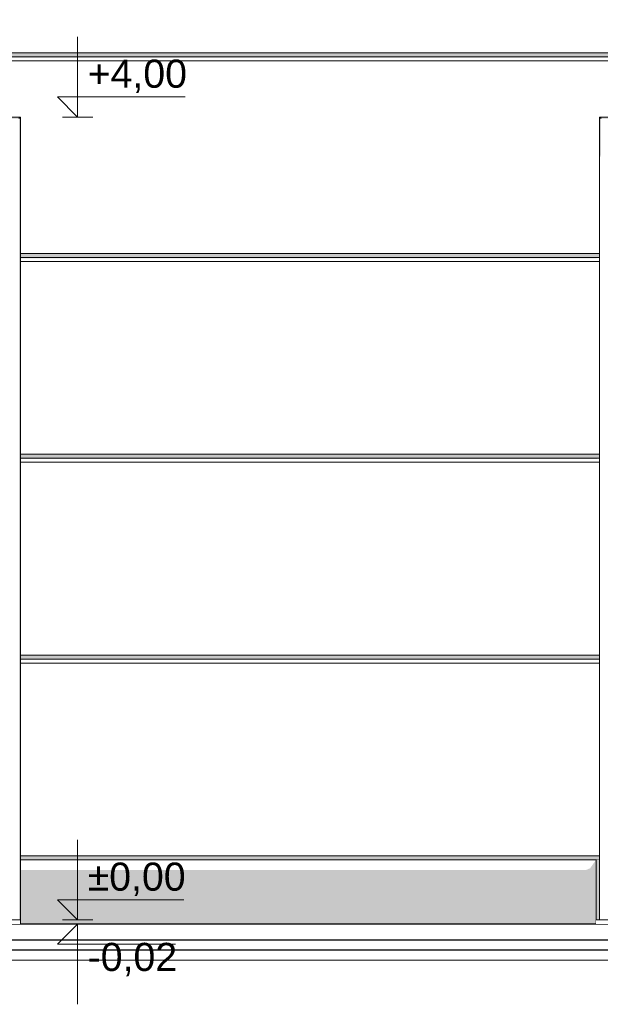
# Model space of a CAD drawing. Header units: millimetres. Extents: x 11 to 55443, y -2 to 19464.
# Tile 36 of 135: x 17731 to 20624, y 10434 to 15339. Entities that reach past the tile are written whole.
import ezdxf

# ---------------------------------------------------------------- set-up
doc = ezdxf.new("R2010")
doc.units = ezdxf.units.MM
doc.header["$MEASUREMENT"] = 0
doc.linetypes.add('Wipeout_Contour', pattern=[1000, 0, -1000])
for name, color, linetype in [('A_WYM_ZEWNETRZNE', 7, 'Continuous'), ('Nowe_A__SCIANY', 7, 'Continuous'), ('Nowe_A__STROPY', 7, 'Continuous'), ('Nowe_Drzwi Archicad', 7, 'Continuous')]:
    doc.layers.add(name, color=color, linetype=linetype)
for name, color, linetype, lineweight in [('A_WYM_ZEWNETRZNE_Nr_pióra__45', 7, 'Continuous', 15), ('A_WYM_ZEWNETRZNE_Nr_pióra__85', 7, 'Continuous', 13), ('A_WYPEŁNIENIA RYSUNKI_Nr_pióra__18', 9, 'Continuous', 13), ('Nowe_A__SCIANY_Nr_pióra__87', 7, 'Continuous', 13), ('Nowe_A__STROPY_Nr_pióra__1', 7, 'Continuous', 13), ('Nowe_A__STROPY_Nr_pióra__21', 7, 'Continuous', 25), ('Nowe_Drzwi Archicad_Nr_pióra__101', 252, 'Continuous', 5), ('Nowe_Drzwi Archicad_Nr_pióra__87', 7, 'Continuous', 13)]:
    doc.layers.add(name, color=color, linetype=linetype, lineweight=lineweight)
doc.styles.add('STYL_AUTOMATYCZNY_3', font='arial.ttf')

# ---------------------------------------------------------------- blocks, each defined once
blk = doc.blocks.new('ElemPrzekroju_1_1', base_point=(7287.1, 10854))
at = {"color": 254, "linetype": 'Wipeout_Contour', "lineweight": 0, "ltscale": 100763.187586}
blk.add_wipeout([(13174.9, 16134), (13174.9, 15174), (25493.8, 15174), (25493.8, 16134)], dxfattribs=at).dxf.layer = 'Nowe_A__SCIANY'
at = {"color": 254, "linetype": 'Wipeout_Contour', "lineweight": 0, "ltscale": 89828.79358}
blk.add_wipeout([(17735.2, 11174), (20620, 11174), (20620, 12134), (17735.2, 12134)], dxfattribs=at).dxf.layer = 'Nowe_A__SCIANY'
at = {"color": 254, "linetype": 'Wipeout_Contour', "lineweight": 0, "ltscale": 199001.381249}
blk.add_wipeout([(13174.9, 15174), (13174.9, 15163.1), (13177.2, 15163.1), (13177.2, 15154), (25490.8, 15154), (25490.8, 15166.3), (25493.8, 15166.3), (25493.8, 15174)], dxfattribs=at).dxf.layer = 'Nowe_A__SCIANY'
at = {"color": 254, "linetype": 'Wipeout_Contour', "lineweight": 0, "ltscale": 88809.261003}
blk.add_wipeout([(17735.2, 11154), (20620, 11154), (20620, 11174), (17735.2, 11174)], dxfattribs=at).dxf.layer = 'Nowe_A__SCIANY'
at = {"layer": 'Nowe_A__SCIANY', "linetype": 'Continuous', "lineweight": 0, "true_color": 0x000000}
for points in [[(13174.9, 15174), (13174.9, 15163.1), (13177.2, 15163.1), (13177.2, 15154), (25490.8, 15154), (25490.8, 15166.3), (25493.8, 15166.3), (25493.8, 15174)], [(17735.2, 11154), (20620, 11154), (20620, 11174), (17735.2, 11174)]]:
    blk.add_hatch(color=18, dxfattribs=at).paths.add_polyline_path(points)
at = {"layer": 'Nowe_A__SCIANY_Nr_pióra__87', "color": 7, "linetype": 'Continuous', "lineweight": 13}
for p, q in [((17735.2, 11174), (20620, 11174)), ((20602.9, 11154), (20620, 11154))]:
    blk.add_line(p, q, dxfattribs=at)
at = {"color": 254, "linetype": 'Wipeout_Contour', "lineweight": 0, "ltscale": 99448.403771}
blk.add_wipeout([(13177.2, 15154), (13177.2, 15134), (25490.8, 15134), (25490.8, 15154)], dxfattribs=at).dxf.layer = 'Nowe_A__SCIANY'
at = {"layer": 'Nowe_A__SCIANY_Nr_pióra__87', "color": 7, "linetype": 'Continuous', "lineweight": 13}
blk.add_line((13174.9, 15174), (25493.8, 15174), dxfattribs=at)
at = {"color": 254, "linetype": 'Wipeout_Contour', "lineweight": 0, "ltscale": 390692.706379}
blk.add_wipeout([(13174.9, 15083.1), (13174.9, 14174), (14485.2, 14174), (14485.2, 14854), (17735.2, 14854), (17735.2, 14174), (20620, 14174), (20620, 14854), (23870, 14854), (23870, 14174), (25493.8, 14174), (25493.8, 15086.3), (25490.8, 15086.3), (25490.8, 15134), (13177.2, 15134), (13177.2, 15083.1)], dxfattribs=at).dxf.layer = 'Nowe_A__SCIANY'
at = {"layer": 'Nowe_A__SCIANY', "linetype": 'Continuous', "lineweight": 0, "true_color": 0x000000}
blk.add_hatch(color=18, dxfattribs=at).paths.add_polyline_path([(13177.2, 15150.6), (25364.7, 15150.6), (25381.3, 15134), (25490.8, 15134), (25490.8, 15154), (13177.2, 15154)])
at = {"layer": 'Nowe_A__SCIANY_Nr_pióra__87', "color": 7, "linetype": 'Continuous', "lineweight": 13}
for p, q in [((13177.2, 15154), (25490.8, 15154)), ((13177.2, 15134), (25490.8, 15134))]:
    blk.add_line(p, q, dxfattribs=at)
at = {"color": 254, "linetype": 'Wipeout_Contour', "lineweight": 0, "ltscale": 95426.15406}
blk.add_wipeout([(17735.2, 14154), (20620, 14154), (20620, 14174), (17735.2, 14174)], dxfattribs=at).dxf.layer = 'Nowe_A__SCIANY'
at = {"layer": 'Nowe_A__SCIANY', "linetype": 'Continuous', "lineweight": 0, "true_color": 0x000000}
blk.add_hatch(color=18, dxfattribs=at).paths.add_polyline_path([(17735.2, 14154), (20620, 14154), (20620, 14174), (17735.2, 14174)])
at = {"color": 254, "linetype": 'Wipeout_Contour', "lineweight": 0, "ltscale": 95378.566065}
blk.add_wipeout([(17735.2, 14134), (20620, 14134), (20620, 14154), (17735.2, 14154)], dxfattribs=at).dxf.layer = 'Nowe_A__SCIANY'
at = {"layer": 'Nowe_A__SCIANY_Nr_pióra__87', "color": 7, "linetype": 'Continuous', "lineweight": 13}
blk.add_line((17735.2, 14174), (20620, 14174), dxfattribs=at)
at = {"color": 254, "linetype": 'Wipeout_Contour', "lineweight": 0, "ltscale": 94239.266625}
blk.add_wipeout([(17735.2, 13174), (20620, 13174), (20620, 14134), (17735.2, 14134)], dxfattribs=at).dxf.layer = 'Nowe_A__SCIANY'
at = {"layer": 'Nowe_A__SCIANY', "linetype": 'Continuous', "lineweight": 0, "true_color": 0x000000}
blk.add_hatch(color=18, dxfattribs=at).paths.add_polyline_path([(17735.2, 14150.6), (20603.4, 14150.6), (20620, 14154), (17735.2, 14154)])
at = {"layer": 'Nowe_A__SCIANY_Nr_pióra__87', "color": 7, "linetype": 'Continuous', "lineweight": 13}
for p, q in [((17735.2, 14154), (20620, 14154)), ((17735.2, 14134), (20620, 14134))]:
    blk.add_line(p, q, dxfattribs=at)
at = {"color": 254, "linetype": 'Wipeout_Contour', "lineweight": 0, "ltscale": 93101.105911}
blk.add_wipeout([(17735.2, 13154), (20620, 13154), (20620, 13174), (17735.2, 13174)], dxfattribs=at).dxf.layer = 'Nowe_A__SCIANY'
at = {"layer": 'Nowe_A__SCIANY', "linetype": 'Continuous', "lineweight": 0, "true_color": 0x000000}
blk.add_hatch(color=18, dxfattribs=at).paths.add_polyline_path([(17735.2, 13154), (20620, 13154), (20620, 13174), (17735.2, 13174)])
at = {"color": 254, "linetype": 'Wipeout_Contour', "lineweight": 0, "ltscale": 93055.764743}
blk.add_wipeout([(17735.2, 13134), (20620, 13134), (20620, 13154), (17735.2, 13154)], dxfattribs=at).dxf.layer = 'Nowe_A__SCIANY'
at = {"layer": 'Nowe_A__SCIANY_Nr_pióra__87', "color": 7, "linetype": 'Continuous', "lineweight": 13}
blk.add_line((17735.2, 13174), (20620, 13174), dxfattribs=at)
at = {"color": 254, "linetype": 'Wipeout_Contour', "lineweight": 0, "ltscale": 91973.550607}
blk.add_wipeout([(17735.2, 12174), (20620, 12174), (20620, 13134), (17735.2, 13134)], dxfattribs=at).dxf.layer = 'Nowe_A__SCIANY'
at = {"layer": 'Nowe_A__SCIANY', "linetype": 'Continuous', "lineweight": 0, "true_color": 0x000000}
blk.add_hatch(color=18, dxfattribs=at).paths.add_polyline_path([(17735.2, 13150.6), (20603.4, 13150.6), (20620, 13154), (17735.2, 13154)])
at = {"layer": 'Nowe_A__SCIANY_Nr_pióra__87', "color": 7, "linetype": 'Continuous', "lineweight": 13}
for p, q in [((17735.2, 13154), (20620, 13154)), ((17735.2, 13134), (20620, 13134))]:
    blk.add_line(p, q, dxfattribs=at)
at = {"color": 254, "linetype": 'Wipeout_Contour', "lineweight": 0, "ltscale": 90892.558993}
blk.add_wipeout([(17735.2, 12154), (20620, 12154), (20620, 12174), (17735.2, 12174)], dxfattribs=at).dxf.layer = 'Nowe_A__SCIANY'
at = {"layer": 'Nowe_A__SCIANY', "linetype": 'Continuous', "lineweight": 0, "true_color": 0x000000}
blk.add_hatch(color=18, dxfattribs=at).paths.add_polyline_path([(17735.2, 12154), (20620, 12154), (20620, 12174), (17735.2, 12174)])
at = {"color": 254, "linetype": 'Wipeout_Contour', "lineweight": 0, "ltscale": 90849.635827}
blk.add_wipeout([(17735.2, 12134), (20620, 12134), (20620, 12154), (17735.2, 12154)], dxfattribs=at).dxf.layer = 'Nowe_A__SCIANY'
at = {"layer": 'Nowe_A__SCIANY', "linetype": 'Continuous', "lineweight": 0, "true_color": 0x000000}
blk.add_hatch(color=18, dxfattribs=at).paths.add_polyline_path([(17735.2, 12150.6), (20603.4, 12150.6), (20620, 12154), (17735.2, 12154)])
at = {"layer": 'Nowe_A__SCIANY_Nr_pióra__87', "color": 7, "linetype": 'Continuous', "lineweight": 13}
for p, q in [((17735.2, 12174), (20620, 12174)), ((17735.2, 12154), (20620, 12154)), ((17735.2, 12134), (20620, 12134))]:
    blk.add_line(p, q, dxfattribs=at)
blk = doc.blocks.new('ElemPrzekroju_2_1', base_point=(7287.1, 10854))
at = {"color": 254, "linetype": 'Wipeout_Contour', "lineweight": 0, "ltscale": 87836.734555}
blk.add_wipeout([(17735.2, 10854), (17735.2, 14854), (17727.7, 14846.5), (17727.7, 10854)], dxfattribs=at).dxf.layer = 'Nowe_Drzwi Archicad'
at = {"layer": 'Nowe_Drzwi Archicad', "linetype": 'Continuous', "lineweight": 0, "true_color": 0x000000}
blk.add_hatch(color=18, dxfattribs=at).paths.add_polyline_path([(17735.2, 10854), (17735.2, 14854), (17727.7, 14846.5), (17727.7, 10854)])
at = {"layer": 'Nowe_Drzwi Archicad_Nr_pióra__87', "color": 7, "linetype": 'Continuous', "lineweight": 13}
for p, q in [((17735.2, 14154), (17735.2, 14174)), ((17735.2, 14154), (17735.2, 14134)), ((17735.2, 14134), (17735.2, 13174)), ((17735.2, 13154), (17735.2, 13174)), ((17735.2, 13154), (17735.2, 13134)), ((17735.2, 13134), (17735.2, 12174)), ((17735.2, 12154), (17735.2, 12174)), ((17735.2, 12154), (17735.2, 12134)), ((17735.2, 12134), (17735.2, 11174)), ((17735.2, 11154), (17735.2, 11174))]:
    blk.add_line(p, q, dxfattribs=at)
at = {"color": 254, "linetype": 'Wipeout_Contour', "lineweight": 0, "ltscale": 87752.279767}
blk.add_wipeout([(14485.2, 14854), (14492.7, 14846.5), (17727.7, 14846.5), (17735.2, 14854)], dxfattribs=at).dxf.layer = 'Nowe_Drzwi Archicad'
at = {"layer": 'Nowe_Drzwi Archicad', "linetype": 'Continuous', "lineweight": 0, "true_color": 0x000000}
blk.add_hatch(color=18, dxfattribs=at).paths.add_polyline_path([(14485.2, 14854), (14492.7, 14846.5), (17727.7, 14846.5), (17735.2, 14854)])
at = {"layer": 'Nowe_Drzwi Archicad_Nr_pióra__101', "color": 252, "linetype": 'Continuous', "lineweight": 5}
blk.add_line((17735.2, 14854), (17727.7, 14846.5), dxfattribs=at)
at = {"layer": 'Nowe_Drzwi Archicad_Nr_pióra__87', "color": 7, "linetype": 'Continuous', "lineweight": 13}
for p, q in [((14485.2, 14854), (17735.2, 14854)), ((17735.2, 14854), (17735.2, 14174))]:
    blk.add_line(p, q, dxfattribs=at)
blk = doc.blocks.new('ElemPrzekroju_3_1', base_point=(7287.1, 10854))
at = {"color": 254, "linetype": 'Wipeout_Contour', "lineweight": 0, "ltscale": 107046.205153}
blk.add_wipeout([(23870, 14854), (20620, 14854), (20627.5, 14846.5), (23862.5, 14846.5)], dxfattribs=at).dxf.layer = 'Nowe_Drzwi Archicad'
at = {"color": 254, "linetype": 'Wipeout_Contour', "lineweight": 0, "ltscale": 93461.138667}
blk.add_wipeout([(20602.9, 11154), (20602.9, 10854), (20620, 10854), (20620, 11154)], dxfattribs=at).dxf.layer = 'Nowe_Drzwi Archicad'
at = {"layer": 'Nowe_Drzwi Archicad', "linetype": 'Continuous', "lineweight": 0, "true_color": 0x000000}
for points in [[(23870, 14854), (20620, 14854), (20627.5, 14846.5), (23862.5, 14846.5)], [(20602.9, 11154), (20602.9, 10854), (20620, 10854), (20620, 11154)]]:
    blk.add_hatch(color=18, dxfattribs=at).paths.add_polyline_path(points)
at = {"color": 254, "linetype": 'Wipeout_Contour', "lineweight": 0, "ltscale": 97438.851716}
blk.add_wipeout([(20620, 14854), (20620, 10854), (20627.5, 10854), (20627.5, 14846.5)], dxfattribs=at).dxf.layer = 'Nowe_Drzwi Archicad'
at = {"layer": 'Nowe_Drzwi Archicad', "linetype": 'Continuous', "lineweight": 0, "true_color": 0x000000}
blk.add_hatch(color=18, dxfattribs=at).paths.add_polyline_path([(20620, 14854), (20620, 14670.1), (20627.5, 14652.5), (20627.5, 14846.5)])
at = {"layer": 'Nowe_Drzwi Archicad_Nr_pióra__101', "color": 252, "linetype": 'Continuous', "lineweight": 5}
for p, q in [((20620, 14854), (20627.5, 14846.5)), ((20620, 11154), (20620, 10854))]:
    blk.add_line(p, q, dxfattribs=at)
at = {"layer": 'Nowe_Drzwi Archicad_Nr_pióra__87', "color": 7, "linetype": 'Continuous', "lineweight": 13}
for p, q in [((20620, 14854), (23870, 14854)), ((20620, 14174), (20620, 14854)), ((20620, 14154), (20620, 14174)), ((20620, 14154), (20620, 14134)), ((20620, 14134), (20620, 13174)), ((20620, 13154), (20620, 13174)), ((20620, 13154), (20620, 13134)), ((20620, 13134), (20620, 12174)), ((20620, 12154), (20620, 12174)), ((20620, 12154), (20620, 12134)), ((20620, 12134), (20620, 11174)), ((20620, 11154), (20620, 11174))]:
    blk.add_line(p, q, dxfattribs=at)
blk = doc.blocks.new('ElemPrzekroju_12_1', base_point=(7287.1, 10854))
at = {"color": 254, "linetype": 'Wipeout_Contour', "lineweight": 0, "ltscale": 88439.75273}
blk.add_wipeout([(20602.9, 11154), (17735.2, 11154), (17735.2, 10834), (20602.9, 10834)], dxfattribs=at).dxf.layer = 'Nowe_A__SCIANY'
at = {"layer": 'Nowe_A__SCIANY_Nr_pióra__87', "color": 7, "linetype": 'Continuous', "lineweight": 13}
for p, q in [((20602.9, 11154), (17735.2, 11154)), ((17735.2, 10854), (17735.2, 11154)), ((20602.9, 10834), (20602.9, 11154))]:
    blk.add_line(p, q, dxfattribs=at)
blk = doc.blocks.new('ElemPrzekroju_27_1', base_point=(7287.1, 10854))
at = {"color": 254, "linetype": 'Wipeout_Contour', "lineweight": 0, "ltscale": 122838.887801}
blk.add_wipeout([(49533.6, 10754), (429.8, 10754), (429.8, 10704), (49533.6, 10704)], dxfattribs=at).dxf.layer = 'Nowe_A__STROPY'
at = {"color": 254, "linetype": 'Wipeout_Contour', "lineweight": 0, "ltscale": 122996.403299}
blk.add_wipeout([(49533.6, 10834), (429.8, 10834), (429.8, 10754), (49533.6, 10754)], dxfattribs=at).dxf.layer = 'Nowe_A__STROPY'
at = {"color": 254, "linetype": 'Wipeout_Contour', "lineweight": 0, "ltscale": 122717.845394}
blk.add_wipeout([(429.8, 10654), (49533.6, 10654), (49533.6, 10704), (429.8, 10704)], dxfattribs=at).dxf.layer = 'Nowe_A__STROPY'
at = {"layer": 'Nowe_A__STROPY_Nr_pióra__1', "color": 7, "linetype": 'Continuous', "lineweight": 13}
blk.add_line((49533.6, 10654), (429.8, 10654), dxfattribs=at)
at = {"layer": 'Nowe_A__STROPY_Nr_pióra__21', "color": 7, "linetype": 'Continuous', "lineweight": 25}
for p, q in [((49533.6, 10834), (429.8, 10834)), ((49533.6, 10754), (429.8, 10754)), ((49533.6, 10704), (429.8, 10704))]:
    blk.add_line(p, q, dxfattribs=at)
blk = doc.blocks.new('ElemPrzekroju_30_1', base_point=(7287.1, 10854))
at = {"color": 254, "linetype": 'Wipeout_Contour', "lineweight": 0, "ltscale": 77764.557015}
blk.add_wipeout([(14485.2, 10854), (14485.2, 10834), (17735.2, 10834), (17735.2, 10854)], dxfattribs=at).dxf.layer = 'Nowe_A__SCIANY'
at = {"layer": 'Nowe_A__SCIANY_Nr_pióra__87', "color": 7, "linetype": 'Continuous', "lineweight": 13}
for p, q in [((17735.2, 10854), (14485.2, 10854)), ((14485.2, 10834), (14485.2, 10854)), ((17735.2, 10834), (17735.2, 10854))]:
    blk.add_line(p, q, dxfattribs=at)
blk = doc.blocks.new('ElemPrzekroju_31_1', base_point=(7287.1, 10854))
at = {"color": 254, "linetype": 'Wipeout_Contour', "lineweight": 0, "ltscale": 98969.072461}
blk.add_wipeout([(20602.9, 10854), (20602.9, 10834), (23852.9, 10834), (23852.9, 10854)], dxfattribs=at).dxf.layer = 'Nowe_A__SCIANY'
at = {"layer": 'Nowe_A__SCIANY_Nr_pióra__87', "color": 7, "linetype": 'Continuous', "lineweight": 13}
for p, q in [((23852.9, 10854), (20602.9, 10854)), ((23852.9, 10834), (23852.9, 10854))]:
    blk.add_line(p, q, dxfattribs=at)
blk = doc.blocks.new('Wymiary_4_1', base_point=(18020.1, 10834))
at = {"layer": 'A_WYM_ZEWNETRZNE_Nr_pióra__45', "color": 7, "linetype": 'Continuous', "lineweight": 15}
for p, q in [((18020.1, 14854), (18020.1, 15254)), ((18020.1, 14854), (17920.1, 14954)), ((17920.1, 14954), (18020.1, 14954)), ((18020.1, 14954), (18555.9, 14954)), ((18020.1, 10854), (18020.1, 11254)), ((18020.1, 10854), (17920.1, 10954)), ((17920.1, 10954), (18020.1, 10954)), ((18020.1, 10954), (18549.2, 10954)), ((18020.1, 10834), (17920.1, 10734)), ((18020.1, 10834), (18020.1, 10434)), ((17920.1, 10734), (18020.1, 10734)), ((18020.1, 10734), (18507.8, 10734))]:
    blk.add_line(p, q, dxfattribs=at)
at = {"layer": 'A_WYM_ZEWNETRZNE_Nr_pióra__85', "color": 7, "linetype": 'Continuous', "lineweight": 13}
for p, q in [((18020.1, 14854), (17945.1, 14854)), ((18020.1, 14854), (18095.1, 14854)), ((18020.1, 10854), (17945.1, 10854)), ((18020.1, 10854), (18095.1, 10854)), ((18020.1, 10834), (17945.1, 10834)), ((18020.1, 10834), (18095.1, 10834))]:
    blk.add_line(p, q, dxfattribs=at)
at = {"layer": 'A_WYM_ZEWNETRZNE_Nr_pióra__85', "color": 7, "lineweight": 13, "char_height": 140, "attachment_point": 7, "style": 'STYL_AUTOMATYCZNY_3'}
for s, insert in [('\\A1;{\\pql;\\fArial|b0|i0|c238|p0;\\W1.000000;+4,00}', (18070.1, 14974)), ('\\A1;{\\pql;\\fArial|b0|i0|c238|p0;\\W1.000000;±0,00}', (18070.1, 10974)), ('\\A1;{\\pql;\\fArial|b0|i0|c238|p0;\\W1.000000;-0,02}', (18070.1, 10574))]:
    blk.add_mtext(s, dxfattribs=dict(at, insert=insert))

msp = doc.modelspace()

# ---------------------------------------------------------------- block references
at = {"layer": 'Nowe_A__SCIANY', "lineweight": 0}
msp.add_blockref('ElemPrzekroju_1_1', (7287.1, 10854), dxfattribs=at)

# ---------------------------------------------------------------- next in the draw order: block references
at = {"layer": 'Nowe_Drzwi Archicad', "lineweight": 0}
for name in ['ElemPrzekroju_2_1', 'ElemPrzekroju_3_1']:
    msp.add_blockref(name, (7287.1, 10854), dxfattribs=at)

# ---------------------------------------------------------------- next in the draw order: block references
at = {"layer": 'Nowe_A__SCIANY', "lineweight": 0}
msp.add_blockref('ElemPrzekroju_12_1', (7287.1, 10854), dxfattribs=at)

# ---------------------------------------------------------------- next in the draw order: block references
at = {"layer": 'Nowe_A__STROPY', "lineweight": 0}
msp.add_blockref('ElemPrzekroju_27_1', (7287.1, 10854), dxfattribs=at)

# ---------------------------------------------------------------- next in the draw order: block references
at = {"layer": 'A_WYM_ZEWNETRZNE', "color": 7, "linetype": 'Continuous', "lineweight": 13}
msp.add_blockref('Wymiary_4_1', (18020.1, 10834), dxfattribs=at)
at = {"layer": 'Nowe_A__SCIANY', "lineweight": 0}
for name in ['ElemPrzekroju_30_1', 'ElemPrzekroju_31_1']:
    msp.add_blockref(name, (7287.1, 10854), dxfattribs=at)

# ---------------------------------------------------------------- next in the draw order: hatches: boundary and pattern name
at = {"layer": 'A_WYPEŁNIENIA RYSUNKI_Nr_pióra__18', "linetype": 'Continuous', "lineweight": 13}
h = msp.add_hatch(dxfattribs=at)
h.set_pattern_fill('Tynk_akrylowy_na_siatce__7B', color=9, style=0, pattern_type=2)
h.set_pattern_definition([(0, (7287.15, 10853.983), (0, 25.98076), [0, -15]), (0, (7294.65, 10866.974), (0, 25.98076), [0, -15])])
h.paths.add_polyline_path([(17735.2, 11103.3), (17735.2, 10854), (17735.2, 10834), (20602.9, 10834), (20602.9, 11154), (20572.9, 11111.6), (20552.9, 11103.3)])

doc.saveas('drawing.dxf')
